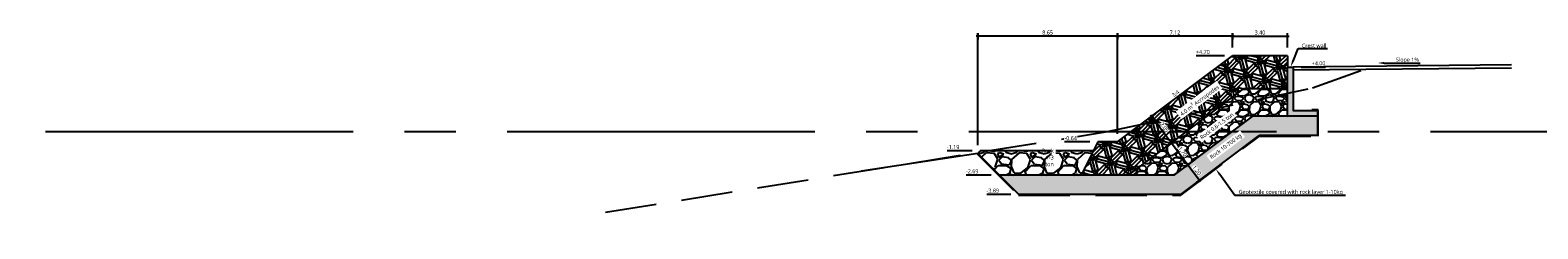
# Model space of a CAD drawing. Header units: metres. Extents: x 2831 to 4656, y -1529 to 547.
# Tile 12 of 20: x 4337 to 4430, y -1466 to -1454. Entities that reach past the tile are written whole.
import ezdxf
from ezdxf import colors
from ezdxf.entities.mleader import LeaderData, LeaderLine
from ezdxf.math import Vec2, Vec3

# ---------------------------------------------------------------- set-up
doc = ezdxf.new("R2010")
doc.units = ezdxf.units.M
doc.linetypes.add('06 Sections$0$CENTER2', pattern=[28.575, 19.05, -3.175, 3.175, -3.175])
doc.linetypes.add('06 Sections$0$HIDDEN2', pattern=[4.7625, 3.175, -1.5875])
for name, color, linetype in [('06 Sections$0$H000B1-HATCH-013', 8, 'Continuous'), ('06 Sections$0$H000B2-HATCH-018', 1, 'Continuous'), ('06 Sections$0$H000BW-HATCH-K253', 253, 'Continuous'), ('06 Sections$0$H000E4-GEN-035', 3, 'Continuous'), ('06 Sections$0$H000E5-GEN-050', 4, 'Continuous'), ('06 Sections$0$H000H3-TEXT-025', 7, 'Continuous'), ('06 Sections$0$H000L3-HID-025', 7, '06 Sections$0$HIDDEN2'), ('06 Sections$0$H000L5-HID-050', 4, '06 Sections$0$HIDDEN2'), ('06 Sections$0$H000S3-DIM-025', 7, 'Continuous'), ('06 Sections$0$H030L2-SYS-018', 1, '06 Sections$0$CENTER2')]:
    doc.layers.add(name, color=color, linetype=linetype)
doc.styles.add('06 Sections$0$ISO', font='segoeui.ttf')
doc.styles.add('06 Sections$0$WB_SE', font='segoeui.ttf')
doc.dimstyles.new('06 Sections$0$WB-M100', dxfattribs={"dimscale": 0.1, "dimtxt": 2.5, "dimasz": 1, "dimexe": 2, "dimexo": 5, "dimgap": 1, "dimtad": 1, "dimzin": 0, "dimdsep": 46, "dimtxsty": '06 Sections$0$ISO', "dimblk1": '06 Sections$0$dimdot', "dimblk2": '06 Sections$0$dimdot', "dimsah": 1, "dimcen": 0, "dimdle": 2, "dimclrd": 256, "dimclre": 256, "dimclrt": 256, "dimadec": 0, "dimazin": 0, "dimtp": 1, "dimtfac": 1, "dimtix": 1, "dimtmove": 0, "dimatfit": 3, "dimldrblk": '06 Sections$0$dimpijl', "dimfxl": 2, "dimtolj": 1, "dimtzin": 1, "dimlwd": -1, "dimlwe": -1, "dimarcsym": 0})

# ---------------------------------------------------------------- blocks, each defined once
blk = doc.blocks.new('06 Sections$0$dimdot')
blk.add_line((-1, 0), (1, 0))
at = {"const_width": 0.5}
blk.add_lwpolyline([(-0.25, 0, 1), (0.25, 0, 1)], format="xyb", close=True, dxfattribs=at)
blk.add_lwpolyline([(0, -2), (0, 2)])
blk = doc.blocks.new('*D326')
at = {"layer": '06 Sections$0$H000S3-DIM-025', "transparency": 16777216}
for p, q in [((1095.031, -0.14), (1095.031, 6.104)), ((1102.051, 5.904), (1095.131, 5.904)), ((1102.151, 5.2), (1102.151, 6.104))]:
    blk.add_line(p, q, dxfattribs=at)
at = {"layer": '06 Sections$0$H000S3-DIM-025', "transparency": 16777216, "xscale": 0.1, "yscale": 0.1, "zscale": 0.1, "rotation": 180}
blk.add_blockref('06 Sections$0$dimdot', (1095.031, 5.904), dxfattribs=at)
at = {"layer": '06 Sections$0$H000S3-DIM-025', "transparency": 16777216, "xscale": 0.1, "yscale": 0.1, "zscale": 0.1}
blk.add_blockref('06 Sections$0$dimdot', (1102.151, 5.904), dxfattribs=at)
at = {"layer": '06 Sections$0$H000S3-DIM-025', "transparency": 16777216, "insert": (1098.591, 6.134), "char_height": 0.25, "attachment_point": 5, "style": '06 Sections$0$ISO', "bg_fill": 3, "box_fill_scale": 1.1, "bg_fill_color": 256, "bg_fill_true_color": 13158600, "bg_fill_transparency": 0}
blk.add_mtext('\\A1;7.12', dxfattribs=at)
blk = doc.blocks.new('06 Sections$0$dimpijl')
at = {"linetype": 'Continuous'}
blk.add_hatch(color=256, dxfattribs=at).paths.add_polyline_path([(0, 0), (-3.5, 0.58), (-3.5, -0.58)])
for p, q in [((-3.5, 0.58), (0, 0)), ((-3.5, 0.58), (-3.5, -0.58)), ((0, 0), (-3.5, -0.58))]:
    blk.add_line(p, q, dxfattribs=at)
blk = doc.blocks.new('*D323')
at = {"layer": '06 Sections$0$H000S3-DIM-025', "transparency": 16777216}
blk.add_line((1087.221, -2.69), (1085.664, -2.69), dxfattribs=at)
at = {"layer": '06 Sections$0$H000S3-DIM-025', "transparency": 16777216, "insert": (1086.041, -2.461), "char_height": 0.25, "attachment_point": 5, "style": '06 Sections$0$ISO', "bg_fill": 3, "box_fill_scale": 1.1, "bg_fill_color": 256, "bg_fill_true_color": 13158600, "bg_fill_transparency": 0}
blk.add_mtext('\\A1;-2.69', dxfattribs=at)
blk = doc.blocks.new('*D324')
at = {"layer": '06 Sections$0$H000S3-DIM-025', "transparency": 16777216}
blk.add_line((1088.421, -3.89), (1086.936, -3.89), dxfattribs=at)
at = {"layer": '06 Sections$0$H000S3-DIM-025', "transparency": 16777216, "insert": (1087.313, -3.661), "char_height": 0.25, "attachment_point": 5, "style": '06 Sections$0$ISO', "bg_fill": 3, "box_fill_scale": 1.1, "bg_fill_color": 256, "bg_fill_true_color": 13158600, "bg_fill_transparency": 0}
blk.add_mtext('\\A1;-3.89', dxfattribs=at)
blk = doc.blocks.new('*D325')
at = {"layer": '06 Sections$0$H000S3-DIM-025', "transparency": 16777216}
for p, q in [((1102.151, 5.2), (1102.151, 6.104)), ((1102.251, 5.904), (1105.451, 5.904)), ((1105.551, 5.2), (1105.551, 6.104))]:
    blk.add_line(p, q, dxfattribs=at)
at = {"layer": '06 Sections$0$H000S3-DIM-025', "transparency": 16777216, "xscale": 0.1, "yscale": 0.1, "zscale": 0.1, "rotation": 180}
blk.add_blockref('06 Sections$0$dimdot', (1102.151, 5.904), dxfattribs=at)
at = {"layer": '06 Sections$0$H000S3-DIM-025', "transparency": 16777216, "xscale": 0.1, "yscale": 0.1, "zscale": 0.1}
blk.add_blockref('06 Sections$0$dimdot', (1105.551, 5.904), dxfattribs=at)
at = {"layer": '06 Sections$0$H000S3-DIM-025', "transparency": 16777216, "insert": (1103.851, 6.134), "char_height": 0.25, "attachment_point": 5, "style": '06 Sections$0$ISO', "bg_fill": 3, "box_fill_scale": 1.1, "bg_fill_color": 256, "bg_fill_true_color": 13158600, "bg_fill_transparency": 0}
blk.add_mtext('\\A1;3.40', dxfattribs=at)
blk = doc.blocks.new('*D321')
at = {"layer": '06 Sections$0$H000S3-DIM-025', "transparency": 16777216}
blk.add_line((1101.651, 4.7), (1099.895, 4.7), dxfattribs=at)
at = {"layer": '06 Sections$0$H000S3-DIM-025', "transparency": 16777216, "insert": (1100.317, 4.929), "char_height": 0.25, "attachment_point": 5, "style": '06 Sections$0$ISO', "bg_fill": 3, "box_fill_scale": 1.1, "bg_fill_color": 256, "bg_fill_true_color": 13158600, "bg_fill_transparency": 0}
blk.add_mtext('\\A1;+4.70', dxfattribs=at)
blk = doc.blocks.new('*D322')
at = {"layer": '06 Sections$0$H000S3-DIM-025', "transparency": 16777216}
blk.add_line((1106.401, 4), (1107.9, 4), dxfattribs=at)
at = {"layer": '06 Sections$0$H000S3-DIM-025', "transparency": 16777216, "insert": (1107.478, 4.229), "char_height": 0.25, "attachment_point": 5, "style": '06 Sections$0$ISO', "bg_fill": 3, "box_fill_scale": 1.1, "bg_fill_color": 256, "bg_fill_true_color": 13158600, "bg_fill_transparency": 0}
blk.add_mtext('\\A1;+4.00', dxfattribs=at)
blk = doc.blocks.new('*D327')
at = {"layer": '06 Sections$0$H000S3-DIM-025', "transparency": 16777216}
for p, q in [((1086.381, -0.85), (1086.381, 6.104)), ((1094.931, 5.904), (1086.481, 5.904)), ((1095.031, -0.14), (1095.031, 6.104))]:
    blk.add_line(p, q, dxfattribs=at)
at = {"layer": '06 Sections$0$H000S3-DIM-025', "transparency": 16777216, "xscale": 0.1, "yscale": 0.1, "zscale": 0.1, "rotation": 180}
blk.add_blockref('06 Sections$0$dimdot', (1086.381, 5.904), dxfattribs=at)
at = {"layer": '06 Sections$0$H000S3-DIM-025', "transparency": 16777216, "xscale": 0.1, "yscale": 0.1, "zscale": 0.1}
blk.add_blockref('06 Sections$0$dimdot', (1095.031, 5.904), dxfattribs=at)
at = {"layer": '06 Sections$0$H000S3-DIM-025', "transparency": 16777216, "insert": (1090.706, 6.134), "char_height": 0.25, "attachment_point": 5, "style": '06 Sections$0$ISO', "bg_fill": 3, "box_fill_scale": 1.1, "bg_fill_color": 256, "bg_fill_true_color": 13158600, "bg_fill_transparency": 0}
blk.add_mtext('\\A1;8.65', dxfattribs=at)
blk = doc.blocks.new('*D328')
at = {"layer": '06 Sections$0$H000S3-DIM-025', "transparency": 16777216}
blk.add_line((1093.316, -0.64), (1091.754, -0.64), dxfattribs=at)
at = {"layer": '06 Sections$0$H000S3-DIM-025', "transparency": 16777216, "insert": (1092.134, -0.411), "char_height": 0.25, "attachment_point": 5, "style": '06 Sections$0$ISO', "bg_fill": 3, "box_fill_scale": 1.1, "bg_fill_color": 256, "bg_fill_true_color": 13158600, "bg_fill_transparency": 0}
blk.add_mtext('\\A1;-0.64', dxfattribs=at)
blk = doc.blocks.new('*D329')
at = {"layer": '06 Sections$0$H000S3-DIM-025', "transparency": 16777216}
blk.add_line((1086.041, -1.19), (1084.484, -1.19), dxfattribs=at)
at = {"layer": '06 Sections$0$H000S3-DIM-025', "transparency": 16777216, "insert": (1084.861, -0.96), "char_height": 0.25, "attachment_point": 5, "style": '06 Sections$0$ISO', "bg_fill": 3, "box_fill_scale": 1.1, "bg_fill_color": 256, "bg_fill_true_color": 13158600, "bg_fill_transparency": 0}
blk.add_mtext('\\A1;-1.19', dxfattribs=at)
blk = doc.blocks.new('*D386')
at = {"layer": '06 Sections$0$H000S3-DIM-025', "transparency": 16777216}
for p, q in [((1097.077, 0.894), (1096.983, 0.824)), ((1097.203, 0.864), (1098.313, -0.616)), ((1098.307, -0.746), (1098.213, -0.816))]:
    blk.add_line(p, q, dxfattribs=at)
at = {"layer": '06 Sections$0$H000S3-DIM-025', "transparency": 16777216, "xscale": 0.1, "yscale": 0.1, "zscale": 0.1}
for p, rotation in [((1097.143, 0.944), 126.8698976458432), ((1098.373, -0.696), 306.8698976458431)]:
    blk.add_blockref('06 Sections$0$dimdot', p, dxfattribs=dict(at, rotation=rotation))
at = {"layer": '06 Sections$0$H000S3-DIM-025', "transparency": 16777216, "insert": (1097.942, 0.262), "char_height": 0.25, "attachment_point": 5, "rotation": 306.8699, "style": '06 Sections$0$ISO', "bg_fill": 3, "box_fill_scale": 1.1, "bg_fill_color": 256, "bg_fill_true_color": 13158600, "bg_fill_transparency": 0}
blk.add_mtext('\\A1;2.05', dxfattribs=at)
blk = doc.blocks.new('*D387')
at = {"layer": '06 Sections$0$H000S3-DIM-025', "transparency": 16777216}
for p, q in [((1098.307, -0.746), (1098.213, -0.816)), ((1098.433, -0.776), (1099.333, -1.976)), ((1098.993, -2.356), (1099.233, -2.176))]:
    blk.add_line(p, q, dxfattribs=at)
at = {"layer": '06 Sections$0$H000S3-DIM-025', "transparency": 16777216, "xscale": 0.1, "yscale": 0.1, "zscale": 0.1}
for p, rotation in [((1098.373, -0.696), 126.8698976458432), ((1099.393, -2.056), 306.8698976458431)]:
    blk.add_blockref('06 Sections$0$dimdot', p, dxfattribs=dict(at, rotation=rotation))
at = {"layer": '06 Sections$0$H000S3-DIM-025', "transparency": 16777216, "insert": (1099.067, -1.238), "char_height": 0.25, "attachment_point": 5, "rotation": 306.8699, "style": '06 Sections$0$ISO', "bg_fill": 3, "box_fill_scale": 1.1, "bg_fill_color": 256, "bg_fill_true_color": 13158600, "bg_fill_transparency": 0}
blk.add_mtext('\\A1;1.70', dxfattribs=at)
blk = doc.blocks.new('*D388')
at = {"layer": '06 Sections$0$H000S3-DIM-025', "transparency": 16777216}
for p, q in [((1099.793, -1.756), (1099.553, -1.936)), ((1099.453, -2.136), (1100.053, -2.936)), ((1100.513, -2.716), (1100.273, -2.896))]:
    blk.add_line(p, q, dxfattribs=at)
at = {"layer": '06 Sections$0$H000S3-DIM-025', "transparency": 16777216, "xscale": 0.1, "yscale": 0.1, "zscale": 0.1}
for p, rotation in [((1099.393, -2.056), 126.8698976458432), ((1100.113, -3.016), 306.8698976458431)]:
    blk.add_blockref('06 Sections$0$dimdot', p, dxfattribs=dict(at, rotation=rotation))
at = {"layer": '06 Sections$0$H000S3-DIM-025', "transparency": 16777216, "insert": (1099.937, -2.398), "char_height": 0.25, "attachment_point": 5, "rotation": 306.8699, "style": '06 Sections$0$ISO', "bg_fill": 3, "box_fill_scale": 1.1, "bg_fill_color": 256, "bg_fill_true_color": 13158600, "bg_fill_transparency": 0}
blk.add_mtext('\\A1;1.20', dxfattribs=at)
blk = doc.blocks.new('06 Sections')
at = {"layer": '06 Sections$0$H000B1-HATCH-013'}
h = blk.add_hatch(dxfattribs=at)
h.set_pattern_fill('TRIANG', color=256, scale=0.03)
h.paths.add_polyline_path([(1103.372, 0.923), (1107.408, 0.95), (1107.408, -0.25), (1103.801, -0.25), (1098.948, -3.89), (1088.921, -3.89), (1087.721, -2.69), (1098.548, -2.69)])
at = {"layer": '06 Sections$0$H000B2-HATCH-018'}
h = blk.add_hatch(dxfattribs=at)
h.set_pattern_fill('ESCHER', color=256, scale=0.04, angle=45)
h.paths.add_polyline_path([(1095.031, -0.64), (1093.816, -0.64), (1092.791, -2.69), (1095.715, -2.69), (1102.835, 2.65), (1105.551, 2.65), (1105.551, 4), (1105.551, 4.7), (1102.151, 4.7)])
h = blk.add_hatch(dxfattribs=at)
h.set_pattern_fill('GRAVEL', color=256, scale=0.05)
h.paths.add_polyline_path([(1102.835, 2.65), (1105.551, 2.65), (1105.551, 0.95), (1103.401, 0.95), (1098.548, -2.69), (1095.715, -2.69)])
h = blk.add_hatch(dxfattribs=at)
h.set_pattern_fill('GRAVEL', color=256, scale=0.08)
h.paths.add_polyline_path([(1086.541, -1.19), (1086.381, -1.35), (1087.721, -2.69), (1092.791, -2.69), (1093.541, -1.19)])
at = {"layer": '06 Sections$0$H000BW-HATCH-K253'}
h = blk.add_hatch(color=256, dxfattribs=at)
h.dxf.hatch_style = 1
h.paths.add_polyline_path([(1105.901, 1.3), (1105.901, 4), (1105.551, 4), (1105.551, 0.95), (1107.408, 0.95), (1107.408, 1.3)])
at = {"layer": '06 Sections$0$H000E4-GEN-035'}
for p, q in [((1095.031, -0.64), (1102.151, 4.7)), ((1105.551, 4.7), (1102.151, 4.7)), ((1105.551, 4.7), (1105.551, 4)), ((1119.422, 4.135), (1105.901, 4)), ((1119.424, 3.935), (1105.903, 3.8)), ((1095.715, -2.69), (1102.835, 2.65)), ((1105.551, 2.65), (1102.835, 2.65)), ((1098.548, -2.69), (1103.401, 0.95)), ((1105.551, 0.95), (1103.401, 0.95)), ((1107.408, 0.95), (1107.408, -0.25)), ((1093.816, -0.64), (1092.791, -2.69)), ((1095.031, -0.64), (1093.816, -0.64)), ((1098.948, -3.89), (1103.801, -0.25)), ((1107.408, -0.25), (1103.801, -0.25)), ((1086.381, -1.35), (1086.541, -1.19)), ((1088.921, -3.89), (1086.381, -1.35)), ((1093.541, -1.19), (1086.541, -1.19)), ((1098.548, -2.69), (1087.721, -2.69)), ((1098.948, -3.89), (1088.921, -3.89))]:
    blk.add_line(p, q, dxfattribs=at)
at = {"layer": '06 Sections$0$H000E5-GEN-050'}
blk.add_lwpolyline([(1105.901, 4), (1105.901, 1.3), (1107.408, 1.3), (1107.408, 0.95), (1105.551, 0.95), (1105.551, 4), (1105.551, 4)], close=True, dxfattribs=at)
at = {"layer": '06 Sections$0$H000L3-HID-025'}
blk.add_lwpolyline([(1063.351, -5), (1094.421, 0), (1107.101, 2.7), (1110.724, 4.02)], dxfattribs=at)
at = {"layer": '06 Sections$0$H030L2-SYS-018'}
blk.add_line((-171.475, 0), (1168.02, 0), dxfattribs=at)
at = {"layer": '06 Sections$0$H000S3-DIM-025'}
dim = blk.add_linear_dim(base=(1095.031, 5.904), p1=(1102.151, 4.7), p2=(1095.031, -0.64), angle=180, dimstyle='06 Sections$0$WB-M100', override={"dimpost": '<>', "dimtmove": 1, "dimtfill": 1}, dxfattribs=at)
dim.commit()
dim.dimension.update_dxf_attribs({"geometry": '*D326', "text_midpoint": (1098.591, 6.134)})
at = {"layer": '06 Sections$0$H000H3-TEXT-025', "insert": (1101.4, 2.63), "char_height": 0.25, "attachment_point": 9, "rotation": 36.8699, "style": '06 Sections$0$ISO', "bg_fill": 3, "box_fill_scale": 1.5, "bg_fill_color": 256, "bg_fill_transparency": 0}
blk.add_mtext('\\A1;4.0 m{\\H0.7x;\\S3^ ;} Accropodes', dxfattribs=at)
at = {"layer": '06 Sections$0$H000S3-DIM-025'}
dim = blk.add_linear_dim(base=(1105.551, 5.904), p1=(1102.151, 4.7), p2=(1105.551, 4.7), angle=0, dimstyle='06 Sections$0$WB-M100', override={"dimpost": '<>', "dimtmove": 1, "dimtfill": 1}, dxfattribs=at)
dim.commit()
dim.dimension.update_dxf_attribs({"geometry": '*D325', "text_midpoint": (1103.851, 6.134)})
dim = blk.add_ordinate_dim(feature_location=(1087.721, -2.69), offset=(-1.202, 0), dtype=0, origin=(1168.02, 0), dimstyle='06 Sections$0$WB-M100', override={"dimpost": '-<>', "dimtfill": 1}, dxfattribs=at)
dim.commit()
dim.dimension.update_dxf_attribs({"geometry": '*D323', "text_midpoint": (1086.041, -2.461)})
at = {"layer": '06 Sections$0$H000H3-TEXT-025', "style": '06 Sections$0$ISO'}
blk.add_text('3:4', height=0.25, rotation=36.8699, dxfattribs=at).set_placement((1098.518, 2.113))
at = {"layer": '06 Sections$0$H000S3-DIM-025'}
dim = blk.add_ordinate_dim(feature_location=(1088.921, -3.89), offset=(-1.131, 0), dtype=0, origin=(1168.02, 0), dimstyle='06 Sections$0$WB-M100', override={"dimpost": '-<>', "dimtfill": 1}, dxfattribs=at)
dim.commit()
dim.dimension.update_dxf_attribs({"geometry": '*D324', "text_midpoint": (1087.313, -3.661)})
dim = blk.add_linear_dim(base=(1086.381, 5.904), p1=(1095.031, -0.64), p2=(1086.381, -1.35), angle=180, dimstyle='06 Sections$0$WB-M100', override={"dimpost": '<>', "dimtmove": 1, "dimtfill": 1}, dxfattribs=at)
dim.commit()
dim.dimension.update_dxf_attribs({"geometry": '*D327', "text_midpoint": (1090.706, 6.134)})
dim = blk.add_ordinate_dim(feature_location=(1102.151, 4.7), offset=(-1.312, 0), dtype=0, origin=(1168.02, 0), dimstyle='06 Sections$0$WB-M100', override={"dimpost": '+<>', "dimtfill": 1}, dxfattribs=at)
dim.commit()
dim.dimension.update_dxf_attribs({"geometry": '*D321', "text_midpoint": (1100.317, 4.929)})
dim = blk.add_ordinate_dim(feature_location=(1105.901, 4), offset=(1.055, 0), dtype=0, origin=(1168.02, 0), dimstyle='06 Sections$0$WB-M100', override={"dimpost": '+<>', "dimtfill": 1}, dxfattribs=at)
dim.commit()
dim.dimension.update_dxf_attribs({"geometry": '*D322', "text_midpoint": (1107.478, 4.229)})
dim = blk.add_ordinate_dim(feature_location=(1093.816, -0.64), offset=(-1.202, 0), dtype=0, origin=(1168.02, 0), dimstyle='06 Sections$0$WB-M100', override={"dimpost": '-<>', "dimtfill": 1}, dxfattribs=at)
dim.commit()
dim.dimension.update_dxf_attribs({"geometry": '*D328', "text_midpoint": (1092.134, -0.411)})
at = {"layer": '06 Sections$0$H000H3-TEXT-025'}
ml = blk.add_multileader_mtext('Standard', dxfattribs=at)
ml.set_content('Crest wall', color=256, style='06 Sections$0$WB_SE')
ml.set_leader_properties(color=256, linetype='ByLayer', lineweight=-1)
ml.build(insert=Vec2(0, 0))
ml.multileader.update_dxf_attribs({"text_left_attachment_type": 6, "text_right_attachment_type": 6, "dogleg_length": 0.36, "arrow_head_size": 0.4, "scale": 0.1})
ctx = ml.context
ctx.base_point, ctx.scale, ctx.char_height, ctx.arrow_head_size, ctx.landing_gap_size, ctx.plane_origin = Vec3(1106.244, 5.15), 0.1, 0.25, 0.4, 0.2, Vec3(1104.152, 1.674)
ctx.left_attachment, ctx.right_attachment = 6, 6
notes = []
notes.append((ctx, [(0, (1, 1, 0), (1106.208, 5.15), (1, 0), 0.036, [(0, [(1105.748, 4)], 0, [])])]))
ctx.mtext.insert, ctx.mtext.flow_direction = Vec3(1106.444, 5.45), 5
ml = blk.add_multileader_mtext('Standard', dxfattribs=at)
ml.set_content('Slope 1%', color=256, style='06 Sections$0$WB_SE')
ml.set_leader_properties(color=256, linetype='ByLayer', lineweight=-1)
ml.build(insert=Vec2(0, 0))
ml.multileader.update_dxf_attribs({"text_left_attachment_type": 6, "text_right_attachment_type": 6, "dogleg_length": 0.36, "arrow_head_size": 0.4, "scale": 0.1})
ctx = ml.context
ctx.base_point, ctx.scale, ctx.char_height, ctx.arrow_head_size, ctx.landing_gap_size, ctx.plane_origin = Vec3(1112.067, 4.248), 0.1, 0.25, 0.4, 0.2, Vec3(1109.515, 0.772)
ctx.left_attachment, ctx.right_attachment = 6, 6
notes.append((ctx, [(0, (1, 1, 0), (1112.031, 4.248), (1, 0), 0.036, [(0, [(1111.13, 4.248)], 0, [])])]))
ctx.mtext.insert, ctx.mtext.flow_direction = Vec3(1112.267, 4.58), 5
for ctx, leaders in notes:
    for number, flags, end, landing, length, lines in leaders:
        leader = LeaderData()
        leader.index, (leader.has_last_leader_line, leader.has_dogleg_vector, leader.attachment_direction) = number, flags
        leader.last_leader_point, leader.dogleg_vector, leader.dogleg_length = Vec3(end), Vec3(landing), length
        for number, points, colour, breaks in lines:
            line = LeaderLine()
            line.index, line.vertices, line.color, line.breaks = number, Vec3.list(points), colors.encode_raw_color(colour), breaks
            leader.lines.append(line)
        ctx.leaders.append(leader)
at = {"layer": '06 Sections$0$H000S3-DIM-025'}
dim = blk.add_ordinate_dim(feature_location=(1086.541, -1.19), offset=(-1.202, 0), dtype=0, origin=(1168.02, 0), dimstyle='06 Sections$0$WB-M100', override={"dimpost": '-<>', "dimtfill": 1}, dxfattribs=at)
dim.commit()
dim.dimension.update_dxf_attribs({"geometry": '*D329', "text_midpoint": (1084.861, -0.96)})
at = {"layer": '06 Sections$0$H000E4-GEN-035'}
blk.add_line((1086.381, -1.35), (1079.18, -2.453), dxfattribs=at)
at = {"layer": '06 Sections$0$H000H3-TEXT-025', "insert": (1102.248, 0.99), "char_height": 0.25, "attachment_point": 9, "rotation": 36.8699, "style": '06 Sections$0$ISO', "bg_fill": 3, "box_fill_scale": 1.5, "bg_fill_color": 256, "bg_fill_transparency": 0}
blk.add_mtext('\\A1;Rock 0.6-1.5 ton', dxfattribs=at)
at = {"layer": '06 Sections$0$H000H3-TEXT-025', "insert": (1091.086, -2.148), "char_height": 0.25, "width": 0.00667, "attachment_point": 9, "style": '06 Sections$0$ISO', "bg_fill": 3, "box_fill_scale": 1.5, "bg_fill_color": 256, "bg_fill_transparency": 0}
blk.add_mtext('\\A1;Rock 1-3 ton', dxfattribs=at)
at = {"layer": '06 Sections$0$H000S3-DIM-025'}
dim = blk.add_linear_dim(base=(1098.373, -0.696), p1=(1097.477, 1.194), p2=(1098.707, -0.446), angle=306.8699, dimstyle='06 Sections$0$WB-M100', override={"dimpost": '<>', "dimtmove": 1, "dimtfill": 1}, dxfattribs=at)
dim.commit()
dim.dimension.update_dxf_attribs({"geometry": '*D386', "text_midpoint": (1097.942, 0.262)})
at = {"layer": '06 Sections$0$H000H3-TEXT-025', "insert": (1102.795, -0.37), "char_height": 0.25, "attachment_point": 9, "rotation": 36.8699, "style": '06 Sections$0$ISO', "bg_fill": 3, "box_fill_scale": 1.5, "bg_fill_color": 256, "bg_fill_transparency": 0}
blk.add_mtext('\\A1;Rock 10-700 kg', dxfattribs=at)
at = {"layer": '06 Sections$0$H000S3-DIM-025'}
dim = blk.add_linear_dim(base=(1099.393, -2.056), p1=(1098.707, -0.446), p2=(1099.393, -2.056), angle=306.8699, dimstyle='06 Sections$0$WB-M100', override={"dimpost": '<>', "dimtmove": 1, "dimtfill": 1}, dxfattribs=at)
dim.commit()
dim.dimension.update_dxf_attribs({"geometry": '*D387', "text_midpoint": (1099.067, -1.238)})
dim = blk.add_linear_dim(base=(1100.113, -3.016), p1=(1099.393, -2.056), p2=(1100.113, -3.016), angle=306.8699, dimstyle='06 Sections$0$WB-M100', override={"dimpost": '<>', "dimtmove": 1, "dimtfill": 1}, dxfattribs=at)
dim.commit()
dim.dimension.update_dxf_attribs({"geometry": '*D388', "text_midpoint": (1099.937, -2.398)})
at = {"layer": '06 Sections$0$H000H3-TEXT-025'}
ml = blk.add_multileader_mtext('Standard', dxfattribs=at)
ml.set_content('Geotextile covered with rock layer 1-10kg', color=256, style='06 Sections$0$WB_SE')
ml.set_leader_properties(color=256, linetype='ByLayer', lineweight=-1)
ml.build(insert=Vec2(0, 0))
ml.multileader.update_dxf_attribs({"text_left_attachment_type": 6, "text_right_attachment_type": 6, "dogleg_length": 0.36, "arrow_head_size": 0.4, "scale": 0.1})
ctx = ml.context
ctx.base_point, ctx.scale, ctx.char_height, ctx.arrow_head_size, ctx.landing_gap_size, ctx.plane_origin = Vec3(1102.334, -3.944), 0.1, 0.25, 0.4, 0.2, Vec3(1106.109, -7.937)
ctx.left_attachment, ctx.right_attachment = 6, 6
notes = []
notes.append((ctx, [(1, (1, 1, 0), (1102.298, -3.944), (1, 0), 0.036, [(0, [(1101.123, -2.32)], 0, [])])]))
ctx.mtext.insert, ctx.mtext.flow_direction = Vec3(1102.534, -3.61), 5
for ctx, leaders in notes:
    for number, flags, end, landing, length, lines in leaders:
        leader = LeaderData()
        leader.index, (leader.has_last_leader_line, leader.has_dogleg_vector, leader.attachment_direction) = number, flags
        leader.last_leader_point, leader.dogleg_vector, leader.dogleg_length = Vec3(end), Vec3(landing), length
        for number, points, colour, breaks in lines:
            line = LeaderLine()
            line.index, line.vertices, line.color, line.breaks = number, Vec3.list(points), colors.encode_raw_color(colour), breaks
            leader.lines.append(line)
        ctx.leaders.append(leader)
at = {"layer": '06 Sections$0$H000L5-HID-050'}
blk.add_lwpolyline([(1086.353, -1.378), (1088.905, -3.93), (1098.961, -3.93), (1103.815, -0.29), (1107.448, -0.29), (1107.448, 1.34), (1107.053, 1.34)], dxfattribs=at)

msp = doc.modelspace()

# ---------------------------------------------------------------- block references
msp.add_blockref('06 Sections', (3308.804, -1460.004))

doc.saveas('drawing.dxf')
